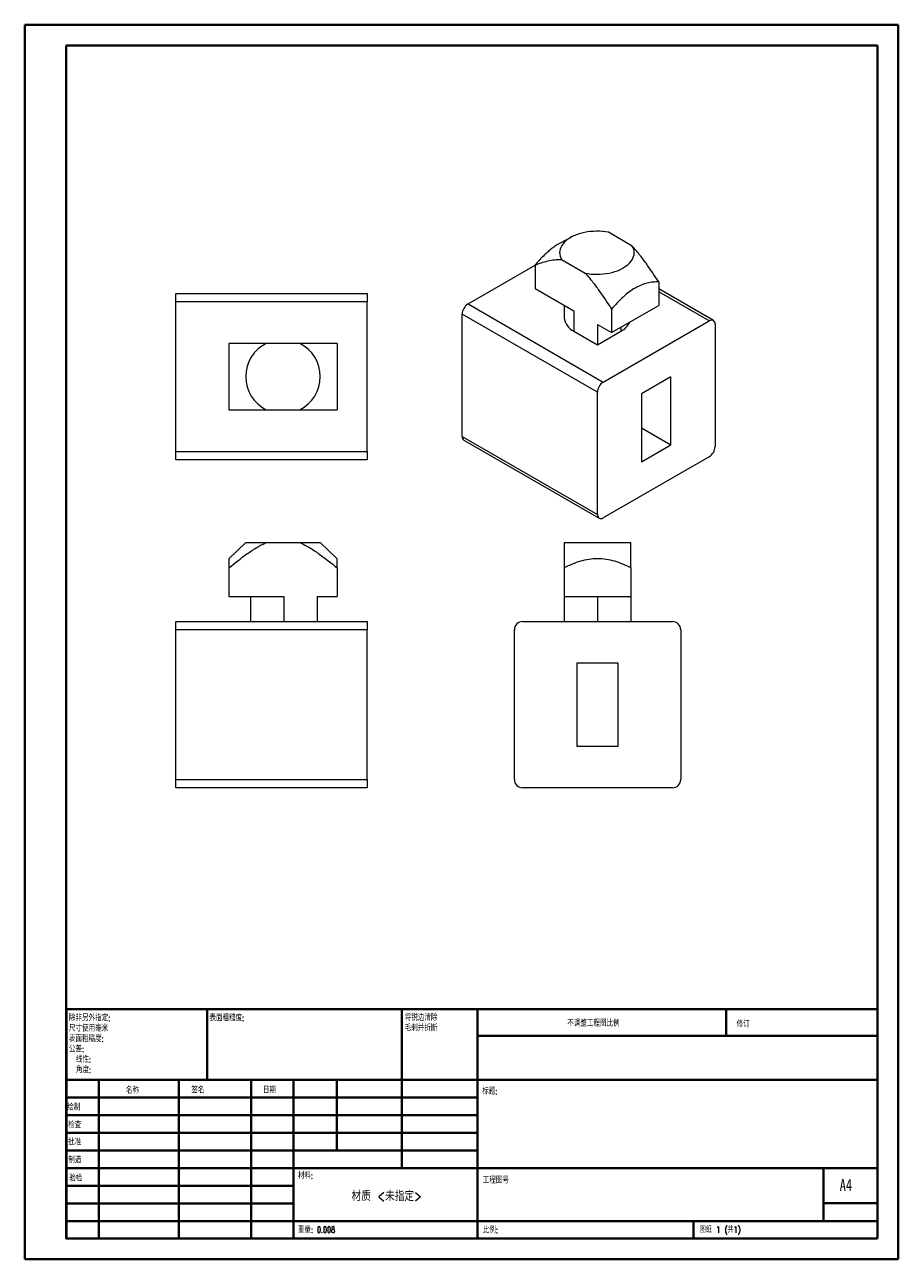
# Model space of a CAD drawing. Header units: millimetres. Extents: x 0 to 210, y 0 to 297.
import ezdxf

# ---------------------------------------------------------------- set-up
doc = ezdxf.new("R2010")
doc.units = ezdxf.units.MM
doc.styles.add('SLDTEXTSTYLE0', font='TXT', dxfattribs={"width": 0.75, "bigfont": 'bigfont'})
doc.styles.add('SLDTEXTSTYLE1', font='TXT', dxfattribs={"width": 0.75})
doc.styles.add('SLDTEXTSTYLE2', font='TXT', dxfattribs={"width": 0.694444, "bigfont": 'bigfont'})

# ---------------------------------------------------------------- blocks, each defined once
blk = doc.blocks.new('SW_NOTE_0')
at = {"color": 0, "linetype": 'Continuous', "lineweight": 0, "char_height": 1.5, "attachment_point": 1, "style": 'SLDTEXTSTYLE0'}
for s, insert in [('\\M+18FAB锐边\\M+190B4\\M+18F9C', (0, 1.93)), ('\\M+196D1\\M+18E68\\M+19BF3\\M+190DC\\M+19266', (0, -0.57))]:
    blk.add_mtext(s, dxfattribs=dict(at, insert=insert))
blk = doc.blocks.new('SW_NOTE_1')
at = {"color": 0, "linetype": 'Continuous', "lineweight": 0, "char_height": 1.5, "attachment_point": 1, "style": 'SLDTEXTSTYLE0'}
for s, insert in [('\\M+18F9C\\M+194F1另\\M+18A4F\\M+18E77\\M+192E8:', (0, 1.93)), ('\\M+18EDA\\M+190A1\\M+18E67\\M+19770\\M+19F7C\\M+195C4', (0, -0.57)), ('\\M+1955C\\M+196CA\\M+19165糙\\M+19378:', (0, -3.07)), ('\\M+18CF6\\M+18DB7:', (0, -5.57)), ('线\\M+190AB:', (1.69, -8.07)), ('\\M+18A70\\M+19378:', (1.69, -10.57))]:
    blk.add_mtext(s, dxfattribs=dict(at, insert=insert))

msp = doc.modelspace()

# ---------------------------------------------------------------- linework, layer by layer
at = {"color": 7, "linetype": 'Continuous', "lineweight": 40}
for p, q in [((0.08, 0.21), (0.08, 297.21)), ((0.08, 297.21), (210.08, 297.21)), ((210.08, 0.21), (210.08, 297.21)), ((210.08, 292.21), (210.08, 297.21)), ((10.08, 292.21), (205.08, 292.21)), ((10.08, 5.21), (10.08, 292.21)), ((205.08, 5.21), (205.08, 292.21)), ((10.11, 60.37), (205.08, 60.37)), ((10.11, 60.37), (10.11, 5.12)), ((43.91, 43.37), (43.91, 60.37)), ((90.71, 60.37), (90.71, 22.12)), ((108.91, 60.37), (108.91, 5.12)), ((168.68, 54.09), (168.68, 60.46)), ((205.08, 54), (108.91, 54)), ((205.08, 43.37), (10.11, 43.37)), ((17.91, 43.37), (17.91, 5.12)), ((37.1, 43.37), (37.1, 5.12)), ((54.51, 43.37), (54.51, 5.12)), ((64.71, 5.12), (64.71, 43.37)), ((75.11, 26.37), (75.11, 43.37)), ((108.91, 39.12), (10.11, 39.12)), ((108.91, 34.87), (10.11, 34.87)), ((108.91, 30.62), (10.11, 30.62)), ((108.91, 26.37), (10.11, 26.37)), ((64.71, 22.12), (10.11, 22.12)), ((64.71, 22.12), (205.08, 22.12)), ((192.08, 9.46), (192.08, 22.21)), ((64.71, 17.87), (10.11, 17.87)), ((64.71, 13.62), (10.11, 13.62)), ((205.08, 13.71), (192.08, 13.71)), ((10.11, 9.37), (205.08, 9.37)), ((160.88, 5.21), (160.88, 9.46)), ((10.08, 5.21), (205.08, 5.21)), ((205.08, 5.21), (180.99, 5.21)), ((0.08, 0.21), (210.08, 0.21))]:
    msp.add_line(p, q, dxfattribs=at)
at = {"color": 7, "linetype": 'Continuous', "lineweight": 15}
for p, q in [((146.14, 243.97), (140.43, 247.27)), ((131.52, 246.14), (128.77, 244.66)), ((129.12, 240.73), (134.82, 237.44)), ((106.65, 230.03), (122.78, 239.34)), ((122.78, 239.42), (122.78, 233.78)), ((152.48, 235.34), (152.48, 229.7)), ((36.37, 232.56), (82.37, 232.56)), ((36.37, 230.56), (36.37, 232.56)), ((82.37, 232.56), (82.37, 230.56)), ((122.78, 233.78), (132.1, 228.4)), ((165.63, 226.05), (152.48, 233.64)), ((82.37, 230.56), (36.37, 230.56)), ((36.37, 194.56), (36.37, 230.56)), ((82.37, 194.56), (82.37, 230.56)), ((106.65, 230.03), (139.17, 211.25)), ((129.76, 229.75), (129.76, 226.76)), ((141.16, 223.17), (152.48, 229.7)), ((141.16, 228.81), (141.16, 223.17)), ((137.76, 208.8), (105.23, 227.58)), ((105.23, 198.18), (105.23, 227.58)), ((132.1, 228.4), (132.1, 223.5)), ((139.17, 211.25), (164.63, 225.95)), ((132.1, 223.5), (137.76, 220.23)), ((137.76, 225.13), (141.16, 223.17)), ((137.76, 225.13), (137.76, 220.23)), ((137.76, 220.23), (143.41, 223.5)), ((166.04, 225.13), (166.04, 195.74)), ((66.21, 220.56), (58.15, 220.56)), ((155.44, 212.48), (148.36, 208.39)), ((155.44, 196.14), (155.44, 212.48)), ((137.76, 179.41), (137.76, 208.8)), ((148.36, 208.39), (148.36, 192.06)), ((58.15, 204.56), (66.21, 204.56)), ((148.36, 200.23), (155.44, 196.14)), ((105.23, 198.18), (137.76, 179.41)), ((105.65, 197.27), (138.17, 178.49)), ((148.36, 192.06), (155.44, 196.14)), ((36.37, 194.56), (82.37, 194.56)), ((36.37, 192.56), (36.37, 194.56)), ((82.37, 194.56), (82.37, 192.56)), ((164.63, 193.29), (139.17, 178.59)), ((82.37, 192.56), (36.37, 192.56)), ((53.22, 172.64), (49.18, 168.74)), ((53.22, 172.64), (58.15, 172.64)), ((58.15, 172.64), (66.21, 172.64)), ((66.21, 172.64), (71.14, 172.64)), ((75.18, 168.74), (71.14, 172.64)), ((129.78, 172.64), (145.78, 172.64)), ((49.18, 166.56), (49.18, 159.64)), ((75.18, 166.56), (75.18, 159.64)), ((129.78, 166.56), (129.78, 159.64)), ((145.78, 166.56), (145.78, 159.64)), ((49.18, 159.64), (62.37, 159.64)), ((54.37, 159.64), (54.37, 153.64)), ((62.37, 159.64), (62.37, 153.64)), ((70.37, 159.64), (70.37, 153.64)), ((70.37, 159.64), (75.18, 159.64)), ((129.78, 159.64), (145.78, 159.64)), ((129.78, 159.64), (129.78, 153.64)), ((137.78, 159.64), (137.78, 153.64)), ((145.78, 159.64), (145.78, 153.64)), ((36.37, 153.64), (82.37, 153.64)), ((36.37, 151.64), (36.37, 153.64)), ((82.37, 151.64), (36.37, 151.64)), ((36.37, 115.64), (36.37, 151.64)), ((82.37, 153.64), (82.37, 151.64)), ((82.37, 115.64), (82.37, 151.64)), ((117.78, 115.64), (117.78, 151.64)), ((119.78, 153.64), (155.78, 153.64)), ((157.78, 151.64), (157.78, 115.64)), ((132.78, 143.64), (132.78, 123.64)), ((142.78, 143.64), (132.78, 143.64)), ((142.78, 123.64), (142.78, 143.64)), ((132.78, 123.64), (142.78, 123.64)), ((36.37, 115.64), (82.37, 115.64)), ((36.37, 113.64), (36.37, 115.64)), ((82.37, 113.64), (36.37, 113.64)), ((82.37, 115.64), (82.37, 113.64)), ((155.78, 113.64), (119.78, 113.64))]:
    msp.add_line(p, q, dxfattribs=at)
at = {"color": 8, "linetype": 'Continuous', "lineweight": 15}
for p, q in [((164.63, 225.95), (152.48, 232.96)), ((143.41, 224.47), (143.41, 223.5))]:
    msp.add_line(p, q, dxfattribs=at)
at = {"color": 7, "linetype": 'Continuous', "lineweight": 15, "flags": 128}
for points in [[(140.43, 247.27), (139.73, 247.38), (139.01, 247.46), (138.28, 247.51), (137.55, 247.53), (136.82, 247.5), (136.09, 247.45), (135.38, 247.36), (134.68, 247.24), (133.99, 247.08), (133.34, 246.89), (132.71, 246.68), (132.11, 246.43), (131.56, 246.16), (131.04, 245.86), (130.56, 245.54), (130.14, 245.19), (129.76, 244.83), (129.44, 244.45), (129.17, 244.06), (128.95, 243.65), (128.8, 243.24), (128.7, 242.82), (128.67, 242.4), (128.69, 241.98), (128.77, 241.56), (128.92, 241.14), (129.12, 240.73)], [(134.82, 237.44), (135.53, 237.33), (136.25, 237.24), (136.97, 237.2), (137.7, 237.18), (138.44, 237.2), (139.16, 237.26), (139.88, 237.35), (140.58, 237.47), (141.26, 237.63), (141.92, 237.81), (142.54, 238.03), (143.14, 238.28), (143.7, 238.55), (144.22, 238.85), (144.69, 239.17), (145.12, 239.51), (145.49, 239.88), (145.82, 240.26), (146.09, 240.65), (146.3, 241.05), (146.45, 241.47), (146.55, 241.89), (146.59, 242.31), (146.56, 242.73), (146.48, 243.15), (146.34, 243.57), (146.14, 243.97)]]:
    msp.add_lwpolyline(points, dxfattribs=at)
at = {"color": 7, "linetype": 'Continuous', "lineweight": 15}
for centre, radius, start, end in [((108.29, 227.45), 3.06, 122.4763, 177.5237), ((133.79, 227.19), 4.06, 185.9648, 245.3553), ((165.18, 225.26), 0.877, 351.3147, 128.6746), ((141.35, 227.63), 4.62, 296.6103, 335.251), ((62.18, 212.56), 8.96, 116.7605, 243.2395), ((62.18, 212.56), 8.96, 296.7605, 63.2395), ((140.82, 208.67), 3.06, 122.4764, 177.5236), ((106.23, 198.09), 1, 174.3376, 234.3502), ((162.98, 195.87), 3.06, 302.4764, 357.5236), ((138.62, 179.27), 0.877, 171.3147, 308.6746), ((119.78, 151.64), 2, 90, 180), ((155.78, 151.64), 2, 0, 90), ((119.78, 115.64), 2, 180, 270), ((155.78, 115.64), 2, 270, 0)]:
    msp.add_arc(centre, radius, start, end, dxfattribs=at)
for points, knots in [([(128.76, 244.64), (128.64, 244.58), (128.21, 244.36), (127.47, 243.87), (126.56, 243.2), (125.65, 242.42), (124.71, 241.53), (123.75, 240.53), (123.1, 239.79), (122.78, 239.42)], [0, 0, 0, 0, 0.0614412, 0.2066226, 0.3530702, 0.5029774, 0.6538272, 0.8265563, 1, 1, 1, 1]), ([(152.48, 235.34), (151.48, 236.86), (150.48, 238.36), (148.91, 240.55), (148.37, 241.27), (147.28, 242.67), (146.72, 243.34), (146.14, 243.97)], [0, 0, 0, 0, 0.5, 0.5, 0.75, 0.75, 1, 1, 1, 1]), ([(122.78, 239.42), (123.77, 239.79), (124.78, 240.13), (126.35, 240.51), (126.88, 240.62), (127.97, 240.75), (128.53, 240.78), (129.12, 240.73)], [0, 0, 0, 0, 0.5, 0.5, 0.75, 0.75, 1, 1, 1, 1]), ([(134.82, 237.44), (135.42, 236.8), (135.99, 236.11), (137.08, 234.71), (137.61, 234), (139.17, 231.81), (140.17, 230.32), (141.16, 228.81)], [0, 0, 0, 0, 0.25, 0.25, 0.5, 0.5, 1, 1, 1, 1]), ([(152.48, 235.34), (152.04, 235.34), (151.59, 235.33), (150.68, 235.23), (150.21, 235.15), (148.79, 234.81), (147.82, 234.44), (145.82, 233.29), (144.85, 232.54), (143.43, 231.24), (142.96, 230.77), (142.05, 229.81), (141.6, 229.32), (141.16, 228.81)], [0, 0, 0, 0, 0.125, 0.125, 0.25, 0.25, 0.5, 0.5, 0.75, 0.75, 0.875, 0.875, 1, 1, 1, 1]), ([(49.18, 220.56), (49.18, 219.94), (49.18, 219.31), (49.18, 218.02), (49.18, 217.35), (49.18, 215.34), (49.18, 213.97), (49.18, 211.15), (49.18, 209.78), (49.18, 207.76), (49.18, 207.1), (49.18, 205.81), (49.18, 205.18), (49.18, 204.56)], [0, 0, 0, 0, 0.125, 0.125, 0.25, 0.25, 0.5, 0.5, 0.75, 0.75, 0.875, 0.875, 1, 1, 1, 1]), ([(58.15, 220.56), (57.3, 220.56), (56.5, 220.56), (54.95, 220.56), (54.2, 220.56), (52, 220.56), (50.58, 220.56), (49.18, 220.56)], [0, 0, 0, 0, 0.25, 0.25, 0.5, 0.5, 1, 1, 1, 1]), ([(75.18, 220.56), (73.78, 220.56), (72.35, 220.56), (70.13, 220.56), (69.38, 220.56), (67.84, 220.56), (67.04, 220.56), (66.21, 220.56)], [0, 0, 0, 0, 0.5, 0.5, 0.75, 0.75, 1, 1, 1, 1]), ([(75.18, 220.56), (75.18, 219.94), (75.18, 219.31), (75.18, 218.02), (75.18, 217.35), (75.18, 215.34), (75.18, 213.97), (75.18, 211.15), (75.18, 209.78), (75.18, 207.76), (75.18, 207.1), (75.18, 205.81), (75.18, 205.18), (75.18, 204.56)], [0, 0, 0, 0, 0.125, 0.125, 0.25, 0.25, 0.5, 0.5, 0.75, 0.75, 0.875, 0.875, 1, 1, 1, 1]), ([(49.18, 204.56), (50.58, 204.56), (52.01, 204.56), (54.23, 204.56), (54.98, 204.56), (56.53, 204.56), (57.32, 204.56), (58.15, 204.56)], [0, 0, 0, 0, 0.5, 0.5, 0.75, 0.75, 1, 1, 1, 1]), ([(66.21, 204.56), (67.06, 204.56), (67.86, 204.56), (69.41, 204.56), (70.16, 204.56), (72.37, 204.56), (73.78, 204.56), (75.18, 204.56)], [0, 0, 0, 0, 0.25, 0.25, 0.5, 0.5, 1, 1, 1, 1]), ([(49.18, 166.56), (50.58, 167.71), (52.01, 168.84), (54.23, 170.41), (54.98, 170.92), (56.53, 171.85), (57.32, 172.28), (58.15, 172.64)], [0, 0, 0, 0, 0.5, 0.5, 0.75, 0.75, 1, 1, 1, 1]), ([(66.21, 172.64), (67.06, 172.28), (67.86, 171.84), (69.41, 170.9), (70.16, 170.4), (72.37, 168.83), (73.78, 167.7), (75.18, 166.56)], [0, 0, 0, 0, 0.25, 0.25, 0.5, 0.5, 1, 1, 1, 1]), ([(129.78, 172.64), (129.78, 172.28), (129.78, 171.84), (129.78, 170.9), (129.78, 170.4), (129.78, 168.83), (129.78, 167.7), (129.78, 166.56)], [0, 0, 0, 0, 0.25, 0.25, 0.5, 0.5, 1, 1, 1, 1]), ([(145.78, 166.56), (145.78, 167.71), (145.78, 168.84), (145.78, 170.41), (145.78, 170.92), (145.78, 171.85), (145.78, 172.28), (145.78, 172.64)], [0, 0, 0, 0, 0.5, 0.5, 0.75, 0.75, 1, 1, 1, 1]), ([(49.18, 168.74), (49.18, 168.74), (49.18, 168.76), (49.18, 168.68), (49.18, 168.51), (49.18, 168.2), (49.18, 167.77), (49.18, 167.23), (49.18, 166.78), (49.18, 166.56)], [0, 0, 0, 0, 0.008922, 0.162882, 0.316868, 0.475638, 0.634455, 0.81685, 1, 1, 1, 1]), ([(75.18, 166.56), (75.18, 166.78), (75.18, 167.23), (75.18, 167.76), (75.18, 168.19), (75.18, 168.49), (75.18, 168.68), (75.18, 168.76), (75.18, 168.74), (75.18, 168.74)], [0, 0, 0, 0, 0.182444, 0.365543, 0.519366, 0.67401, 0.831844, 0.991075, 1, 1, 1, 1]), ([(145.78, 166.56), (145.16, 166.87), (144.53, 167.16), (143.24, 167.69), (142.57, 167.93), (140.56, 168.52), (139.19, 168.74), (136.37, 168.74), (135, 168.52), (132.99, 167.93), (132.32, 167.69), (131.03, 167.16), (130.4, 166.87), (129.78, 166.56)], [0, 0, 0, 0, 0.125, 0.125, 0.25, 0.25, 0.5, 0.5, 0.75, 0.75, 0.875, 0.875, 1, 1, 1, 1])]:
    msp.add_open_spline(points, degree=3, knots=knots, dxfattribs=at)

# ---------------------------------------------------------------- block references
at = {"color": 7, "linetype": 'Continuous', "lineweight": 0}
for name, p in [('SW_NOTE_1', (10.7, 57.11)), ('SW_NOTE_0', (91.42, 57.19))]:
    msp.add_blockref(name, p, dxfattribs=at)

# ---------------------------------------------------------------- texts
for s, insert, char_height, attachment_point, style in [('\\M+1955C\\M+196CA\\M+19165糙\\M+19378:', (44.48, 59.04), 1.5, 1, 'SLDTEXTSTYLE0'), ('\\M+19573调\\M+190AE\\M+18D48\\M+192F6图\\M+194E4\\M+197E1', (130.49, 57.75), 1.5, 1, 'SLDTEXTSTYLE0'), ('\\M+18F43订', (171.21, 57.55), 1.5, 1, 'SLDTEXTSTYLE0'), ('\\M+196BC\\M+18FCC', (24.43, 41.62), 1.5, 1, 'SLDTEXTSTYLE0'), ('签\\M+196BC', (40.14, 41.68), 1.5, 1, 'SLDTEXTSTYLE0'), ('\\M+193FA\\M+18AFA', (57.33, 41.7), 1.5, 1, 'SLDTEXTSTYLE0'), ('标题:', (110.07, 41.4), 1.5, 1, 'SLDTEXTSTYLE0'), ('绘\\M+190A7', (10.32, 37.55), 1.5, 1, 'SLDTEXTSTYLE0'), ('检查', (10.52, 33.28), 1.5, 1, 'SLDTEXTSTYLE0'), ('\\M+194E1\\M+18F79', (10.51, 29.19), 1.5, 1, 'SLDTEXTSTYLE0'), ('\\M+190A7\\M+191A2', (10.57, 24.85), 1.5, 1, 'SLDTEXTSTYLE0'), ('\\M+18DDE\\M+197BF:', (65.76, 21.11), 1.5, 1, 'SLDTEXTSTYLE0'), ('验检', (10.78, 20.47), 1.5, 1, 'SLDTEXTSTYLE0'), ('\\M+18D48\\M+192F6图\\M+18D86', (110.18, 19.99), 1.5, 1, 'SLDTEXTSTYLE0'), ('A4', (196, 19.52), 2.91, 1, 'SLDTEXTSTYLE1'), ('\\M+18DDE质 <\\M+196A2\\M+18E77\\M+192E8>', (87.08, 16.61), 2.3813, 2, 'SLDTEXTSTYLE0'), ('\\M+18F64\\M+197CA: 0.008', (65.73, 8.07), 1.4986, 1, 'SLDTEXTSTYLE0'), ('\\M+194E4\\M+197E1:', (110.18, 8.02), 1.5, 1, 'SLDTEXTSTYLE0'), ('图纸 1 (\\M+18BA41)', (162.36, 8.11), 1.5, 1, 'SLDTEXTSTYLE2')]:
    msp.add_mtext(s, dxfattribs=dict(at, insert=insert, char_height=char_height, attachment_point=attachment_point, style=style))

doc.saveas('drawing.dxf')
